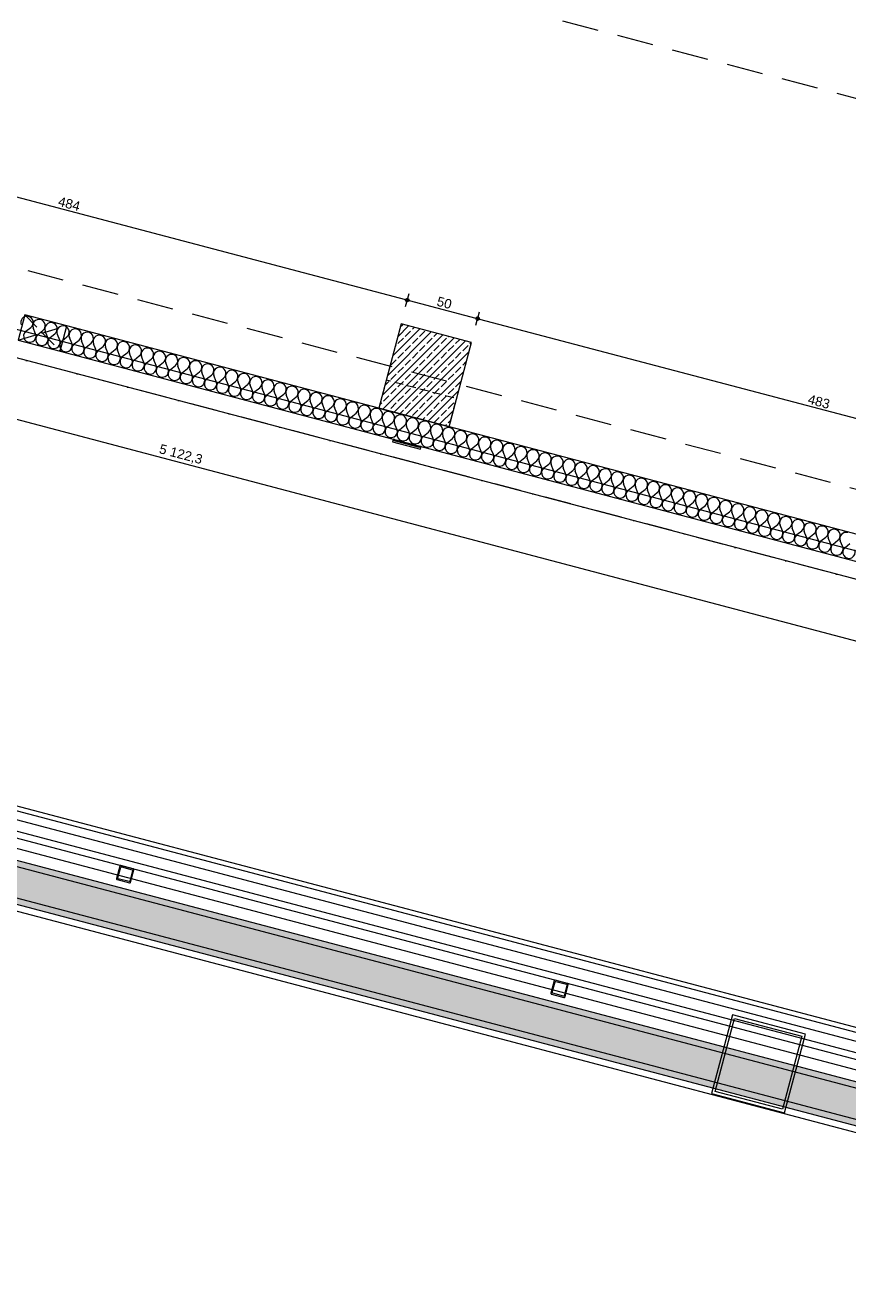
# Model space of a CAD drawing. Header units: millimetres. Extents: x -176817 to 18864955, y -12996033 to 201123.
# Tile 25 of 256: x 55670 to 61328, y 12862 to 21569. Entities that reach past the tile are written whole.
import ezdxf
from ezdxf.enums import TextEntityAlignment as Align

# ---------------------------------------------------------------- set-up
doc = ezdxf.new("R2010")
doc.units = ezdxf.units.MM
doc.header["$MEASUREMENT"] = 0
for name, pattern in [('Krawędzie ukryte', [170, 120, -50]), ('Kropki i Kreski', [360, 180, -90, 0, -90]), ('Przerywana długa', [390, 250, -140]), ('Przerywana gęsta', [90, 60, -30])]:
    doc.linetypes.add(name, pattern=pattern)
for name, color, linetype in [('213-A Wymiarowanie wewnętrzne', 7, 'Continuous'), ('231-A Ściany zewnętrzne', 7, 'Continuous'), ('291-A Obróbka blacharska', 7, 'Continuous'), ('292-PPOŻ - Linie', 7, 'Continuous'), ('410-K Osie', 7, 'Continuous'), ('440-K Słupy', 7, 'Continuous'), ('822-IST-Brama zachodnia belki', 7, 'Continuous'), ('822-IST-Brama zachodnia słupy', 7, 'Continuous')]:
    doc.layers.add(name, color=color, linetype=linetype)
doc.styles.add('STYL_AUTOMATYCZNY_4', font='arial.ttf')
doc.styles.add('STYL_AUTOMATYCZNY_8', font='ARIALN.TTF')
doc.dimstyles.new('STYL_AUTOMATYCZNY__2', dxfattribs={"dimtxt": 64.999998, "dimasz": 47.5, "dimexe": 0.18, "dimexo": 0.0625, "dimgap": 0, "dimtad": 1, "dimdec": 1, "dimlfac": 0.1, "dimzin": 0, "dimdsep": 46, "dimtxsty": 'STYL_AUTOMATYCZNY_4', "dimblk": 'ARROWHEAD_11', "dimblk1": 'ARROWHEAD_11', "dimblk2": 'ARROWHEAD_11', "dimcen": 0.09, "dimclrd": 1, "dimclre": 1, "dimclrt": 1, "dimazin": 0, "dimtfac": 1, "dimtdec": 4, "dimtmove": 0, "dimatfit": 3, "dimfxl": 0, "dimtolj": 1, "dimtzin": 0, "dimarcsym": 0})
doc.dimstyles.new('STYL_AUTOMATYCZNY__3', dxfattribs={"dimtxt": 64.999998, "dimasz": 47.5, "dimexe": 0.18, "dimexo": 0.0625, "dimgap": 0, "dimtad": 1, "dimdec": 1, "dimlfac": 0.1, "dimzin": 0, "dimdsep": 46, "dimtxsty": 'STYL_AUTOMATYCZNY_4', "dimblk": 'ARROWHEAD_11', "dimblk1": 'ARROWHEAD_11', "dimblk2": 'ARROWHEAD_11', "dimcen": 0.09, "dimclrd": 30, "dimclre": 30, "dimclrt": 30, "dimazin": 0, "dimtfac": 1, "dimtdec": 4, "dimtmove": 0, "dimatfit": 3, "dimfxl": 0, "dimtolj": 1, "dimtzin": 0, "dimarcsym": 0})

# ---------------------------------------------------------------- blocks, each defined once
blk = doc.blocks.new('Strop_47_2', base_point=(58102.1, 18934))
at = {"layer": '440-K Słupy', "color": 7, "linetype": 'Przerywana gęsta', "lineweight": 0, "flags": 128}
blk.add_lwpolyline([(58102.1, 18934), (58585.6, 18806.4), (58636.6, 18999.8), (58153.1, 19127.3)], close=True, dxfattribs=at)
blk = doc.blocks.new('*X1315')
at = {"layer": '231-A Ściany zewnętrzne', "color": 7, "linetype": 'Continuous', "lineweight": 0}
for p, q in [((55674.3, 19463.8), (55708, 19490.4)), ((55740.6, 19446.3), (55724.5, 19486)), ((55757.2, 19441.9), (55790.8, 19468.5)), ((55823.5, 19424.4), (55807.4, 19464.1)), ((55840.1, 19420), (55873.7, 19446.6)), ((55906.4, 19402.5), (55890.3, 19442.3)), ((55923, 19398.2), (55956.6, 19424.8)), ((55989.3, 19380.7), (55973.2, 19420.4)), ((56005.9, 19376.3), (56039.5, 19402.9)), ((56072.2, 19358.8), (56056, 19398.5)), ((56088.7, 19354.4), (56122.3, 19381)), ((56155, 19336.9), (56138.9, 19376.6)), ((56171.6, 19332.6), (56205.2, 19359.2)), ((56237.9, 19315.1), (56221.8, 19354.8)), ((56254.5, 19310.7), (56288.1, 19337.3)), ((56320.8, 19293.2), (56304.7, 19332.9)), ((56337.4, 19288.8), (56371, 19315.4)), ((56403.7, 19271.3), (56387.5, 19311)), ((56420.2, 19267), (56453.9, 19293.5)), ((56486.5, 19249.5), (56470.4, 19289.2)), ((56503.1, 19245.1), (56536.7, 19271.7)), ((56569.4, 19227.6), (56553.3, 19267.3)), ((56586, 19223.2), (56619.6, 19249.8)), ((56652.3, 19205.7), (56636.2, 19245.4)), ((56668.9, 19201.3), (56702.5, 19227.9)), ((56735.2, 19183.9), (56719.1, 19223.6)), ((56751.7, 19179.5), (56785.4, 19206.1)), ((56818.1, 19162), (56801.9, 19201.7)), ((56834.6, 19157.6), (56868.2, 19184.2)), ((56900.9, 19140.1), (56884.8, 19179.8)), ((56917.5, 19135.7), (56951.1, 19162.3)), ((56983.8, 19118.2), (56967.7, 19158)), ((57000.4, 19113.9), (57034, 19140.5)), ((57066.7, 19096.4), (57050.6, 19136.1)), ((57083.3, 19092), (57116.9, 19118.6)), ((57149.6, 19074.5), (57133.4, 19114.2)), ((57166.1, 19070.1), (57199.7, 19096.7)), ((57232.4, 19052.6), (57216.3, 19092.3)), ((57249, 19048.3), (57282.6, 19074.9)), ((57315.3, 19030.8), (57299.2, 19070.5)), ((57331.9, 19026.4), (57365.5, 19053)), ((57398.2, 19008.9), (57382.1, 19048.6)), ((57414.8, 19004.5), (57448.4, 19031.1)), ((57481.1, 18987), (57465, 19026.7)), ((57497.6, 18982.7), (57531.3, 19009.2)), ((57563.9, 18965.2), (57547.8, 19004.9)), ((57580.5, 18960.8), (57614.1, 18987.4)), ((57646.8, 18943.3), (57630.7, 18983)), ((57663.4, 18938.9), (57697, 18965.5)), ((57729.7, 18921.4), (57713.6, 18961.1)), ((57746.3, 18917), (57779.9, 18943.6)), ((57812.6, 18899.6), (57796.5, 18939.3)), ((57829.2, 18895.2), (57862.8, 18921.8)), ((57895.5, 18877.7), (57879.3, 18917.4)), ((57912, 18873.3), (57945.6, 18899.9)), ((57978.3, 18855.8), (57962.2, 18895.5)), ((57994.9, 18851.4), (58028.5, 18878)), ((58061.2, 18833.9), (58045.1, 18873.7)), ((58077.8, 18829.6), (58111.4, 18856.2)), ((58144.1, 18812.1), (58128, 18851.8)), ((58160.7, 18807.7), (58194.3, 18834.3)), ((58227, 18790.2), (58210.9, 18829.9)), ((58243.5, 18785.8), (58277.2, 18812.4)), ((58309.8, 18768.3), (58293.7, 18808)), ((58326.4, 18764), (58360, 18790.6)), ((58392.7, 18746.5), (58376.6, 18786.2)), ((58409.3, 18742.1), (58442.9, 18768.7)), ((58475.6, 18724.6), (58459.5, 18764.3)), ((58492.2, 18720.2), (58525.8, 18746.8)), ((58558.5, 18702.7), (58542.4, 18742.4)), ((58575.1, 18698.4), (58608.7, 18724.9)), ((58641.4, 18680.9), (58625.2, 18720.6)), ((58657.9, 18676.5), (58691.5, 18703.1)), ((58724.2, 18659), (58708.1, 18698.7)), ((58740.8, 18654.6), (58774.4, 18681.2)), ((58807.1, 18637.1), (58791, 18676.8)), ((58823.7, 18632.7), (58857.3, 18659.3)), ((58890, 18615.3), (58873.9, 18655)), ((58906.6, 18610.9), (58940.2, 18637.5)), ((58972.9, 18593.4), (58956.8, 18633.1)), ((58989.4, 18589), (59023.1, 18615.6)), ((59055.7, 18571.5), (59039.6, 18611.2)), ((59072.3, 18567.1), (59105.9, 18593.7)), ((59138.6, 18549.6), (59122.5, 18589.4)), ((59155.2, 18545.3), (59188.8, 18571.9)), ((59221.5, 18527.8), (59205.4, 18567.5)), ((59238.1, 18523.4), (59271.7, 18550)), ((59304.4, 18505.9), (59288.3, 18545.6)), ((59321, 18501.5), (59354.6, 18528.1)), ((59387.3, 18484), (59371.1, 18523.7)), ((59403.8, 18479.7), (59437.4, 18506.3)), ((59470.1, 18462.2), (59454, 18501.9)), ((59486.7, 18457.8), (59520.3, 18484.4)), ((59553, 18440.3), (59536.9, 18480)), ((59569.6, 18435.9), (59603.2, 18462.5)), ((59635.9, 18418.4), (59619.8, 18458.1)), ((59652.5, 18414.1), (59686.1, 18440.6)), ((59718.8, 18396.6), (59702.6, 18436.3)), ((59735.3, 18392.2), (59768.9, 18418.8)), ((59801.6, 18374.7), (59785.5, 18414.4)), ((59818.2, 18370.3), (59851.8, 18396.9)), ((59884.5, 18352.8), (59868.4, 18392.5)), ((59901.1, 18348.4), (59934.7, 18375)), ((59967.4, 18330.9), (59951.3, 18370.7)), ((59984, 18326.6), (60017.6, 18353.2)), ((60050.3, 18309.1), (60034.2, 18348.8)), ((60066.8, 18304.7), (60100.5, 18331.3)), ((60133.2, 18287.2), (60117, 18326.9)), ((60149.7, 18282.8), (60183.3, 18309.4)), ((60216, 18265.3), (60199.9, 18305.1)), ((60232.6, 18261), (60266.2, 18287.6)), ((60298.9, 18243.5), (60282.8, 18283.2)), ((60315.5, 18239.1), (60349.1, 18265.7)), ((60381.8, 18221.6), (60365.7, 18261.3)), ((60398.4, 18217.2), (60432, 18243.8)), ((60464.7, 18199.7), (60448.5, 18239.4)), ((60481.2, 18195.4), (60514.8, 18222)), ((60547.5, 18177.9), (60531.4, 18217.6)), ((60564.1, 18173.5), (60597.7, 18200.1)), ((60630.4, 18156), (60614.3, 18195.7)), ((60647, 18151.6), (60680.6, 18178.2)), ((60713.3, 18134.1), (60697.2, 18173.8)), ((60729.9, 18129.8), (60763.5, 18156.3)), ((60796.2, 18112.3), (60780.1, 18152)), ((60812.7, 18107.9), (60846.4, 18134.5)), ((60879, 18090.4), (60862.9, 18130.1)), ((60895.6, 18086), (60929.2, 18112.6)), ((60961.9, 18068.5), (60945.8, 18108.2)), ((60978.5, 18064.1), (61012.1, 18090.7)), ((61044.8, 18046.6), (61028.7, 18086.4)), ((61061.4, 18042.3), (61095, 18068.9)), ((61127.7, 18024.8), (61111.6, 18064.5)), ((61144.3, 18020.4), (61177.9, 18047)), ((61210.6, 18002.9), (61194.4, 18042.6)), ((61227.1, 17998.5), (61260.7, 18025.1)), ((61293.4, 17981), (61277.3, 18020.8)), ((61310, 17976.7), (61343.6, 18003.3))]:
    blk.add_line(p, q, dxfattribs=at)
for centre, start, end in [((55681.4, 19524), 75.21803, 202.08793), ((55681.4, 19524), 308.34814, 75.21803), ((55764.2, 19502.1), 75.21803, 202.08793), ((55764.2, 19502.1), 308.34814, 75.21803), ((55847.1, 19480.2), 75.21803, 202.08793), ((55847.1, 19480.2), 308.34814, 75.21803), ((55700.9, 19430.2), 128.34814, 22.08793), ((55783.8, 19408.3), 128.34814, 22.08793), ((55866.7, 19386.4), 128.34814, 22.08793), ((55930, 19458.4), 75.21803, 202.08793), ((55930, 19458.4), 308.34814, 75.21803), ((56012.9, 19436.5), 75.21803, 202.08793), ((56012.9, 19436.5), 308.34814, 75.21803), ((56095.8, 19414.6), 75.21803, 202.08793), ((56095.8, 19414.6), 308.34814, 75.21803), ((56178.6, 19392.8), 75.21803, 202.08793), ((56178.6, 19392.8), 308.34814, 75.21803), ((55949.6, 19364.6), 128.34814, 22.08793), ((56032.4, 19342.7), 128.34814, 22.08793), ((56115.3, 19320.8), 128.34814, 22.08793), ((56198.2, 19299), 128.34814, 22.08793), ((56261.5, 19370.9), 75.21803, 202.08793), ((56261.5, 19370.9), 308.34814, 75.21803), ((56344.4, 19349), 75.21803, 202.08793), ((56344.4, 19349), 308.34814, 75.21803), ((56427.3, 19327.2), 75.21803, 202.08793), ((56427.3, 19327.2), 308.34814, 75.21803), ((56510.1, 19305.3), 75.21803, 202.08793), ((56510.1, 19305.3), 308.34814, 75.21803), ((56281.1, 19277.1), 128.34814, 22.08793), ((56364, 19255.2), 128.34814, 22.08793), ((56446.8, 19233.3), 128.34814, 22.08793), ((56529.7, 19211.5), 128.34814, 22.08793), ((56593, 19283.4), 75.21803, 202.08793), ((56593, 19283.4), 308.34814, 75.21803), ((56675.9, 19261.5), 75.21803, 202.08793), ((56675.9, 19261.5), 308.34814, 75.21803), ((56758.8, 19239.7), 75.21803, 202.08793), ((56758.8, 19239.7), 308.34814, 75.21803), ((56841.6, 19217.8), 75.21803, 202.08793), ((56841.6, 19217.8), 308.34814, 75.21803), ((56612.6, 19189.6), 128.34814, 22.08793), ((56695.5, 19167.7), 128.34814, 22.08793), ((56778.3, 19145.9), 128.34814, 22.08793), ((56861.2, 19124), 128.34814, 22.08793), ((56924.5, 19195.9), 75.21803, 202.08793), ((56924.5, 19195.9), 308.34814, 75.21803), ((57007.4, 19174.1), 75.21803, 202.08793), ((57007.4, 19174.1), 308.34814, 75.21803), ((57090.3, 19152.2), 75.21803, 202.08793), ((57090.3, 19152.2), 308.34814, 75.21803), ((57173.2, 19130.3), 75.21803, 202.08793), ((57173.2, 19130.3), 308.34814, 75.21803), ((56944.1, 19102.1), 128.34814, 22.08793), ((57027, 19080.3), 128.34814, 22.08793), ((57109.9, 19058.4), 128.34814, 22.08793), ((57192.7, 19036.5), 128.34814, 22.08793), ((57256, 19108.5), 75.21803, 202.08793), ((57256, 19108.5), 308.34814, 75.21803), ((57338.9, 19086.6), 75.21803, 202.08793), ((57338.9, 19086.6), 308.34814, 75.21803), ((57421.8, 19064.7), 75.21803, 202.08793), ((57421.8, 19064.7), 308.34814, 75.21803), ((57504.7, 19042.9), 75.21803, 202.08793), ((57504.7, 19042.9), 308.34814, 75.21803), ((57275.6, 19014.7), 128.34814, 22.08793), ((57358.5, 18992.8), 128.34814, 22.08793), ((57441.4, 18970.9), 128.34814, 22.08793), ((57524.2, 18949), 128.34814, 22.08793), ((57587.5, 19021), 75.21803, 202.08793), ((57587.5, 19021), 308.34814, 75.21803), ((57670.4, 18999.1), 75.21803, 202.08793), ((57670.4, 18999.1), 308.34814, 75.21803), ((57753.3, 18977.2), 75.21803, 202.08793), ((57753.3, 18977.2), 308.34814, 75.21803), ((57836.2, 18955.4), 75.21803, 202.08793), ((57836.2, 18955.4), 308.34814, 75.21803), ((57607.1, 18927.2), 128.34814, 22.08793), ((57690, 18905.3), 128.34814, 22.08793), ((57772.9, 18883.4), 128.34814, 22.08793), ((57855.7, 18861.6), 128.34814, 22.08793), ((57919.1, 18933.5), 75.21803, 202.08793), ((57919.1, 18933.5), 308.34814, 75.21803), ((58001.9, 18911.6), 75.21803, 202.08793), ((58001.9, 18911.6), 308.34814, 75.21803), ((58084.8, 18889.8), 75.21803, 202.08793), ((58084.8, 18889.8), 308.34814, 75.21803), ((58167.7, 18867.9), 75.21803, 202.08793), ((58167.7, 18867.9), 308.34814, 75.21803), ((57938.6, 18839.7), 128.34814, 22.08793), ((58021.5, 18817.8), 128.34814, 22.08793), ((58104.4, 18796), 128.34814, 22.08793), ((58187.3, 18774.1), 128.34814, 22.08793), ((58250.6, 18846), 75.21803, 202.08793), ((58250.6, 18846), 308.34814, 75.21803), ((58333.4, 18824.2), 75.21803, 202.08793), ((58333.4, 18824.2), 308.34814, 75.21803), ((58416.3, 18802.3), 75.21803, 202.08793), ((58416.3, 18802.3), 308.34814, 75.21803), ((58499.2, 18780.4), 75.21803, 202.08793), ((58499.2, 18780.4), 308.34814, 75.21803), ((58270.1, 18752.2), 128.34814, 22.08793), ((58353, 18730.4), 128.34814, 22.08793), ((58435.9, 18708.5), 128.34814, 22.08793), ((58518.8, 18686.6), 128.34814, 22.08793), ((58582.1, 18758.6), 75.21803, 202.08793), ((58582.1, 18758.6), 308.34814, 75.21803), ((58665, 18736.7), 75.21803, 202.08793), ((58665, 18736.7), 308.34814, 75.21803), ((58747.8, 18714.8), 75.21803, 202.08793), ((58747.8, 18714.8), 308.34814, 75.21803), ((58830.7, 18692.9), 75.21803, 202.08793), ((58830.7, 18692.9), 308.34814, 75.21803), ((58601.6, 18664.7), 128.34814, 22.08793), ((58684.5, 18642.9), 128.34814, 22.08793), ((58767.4, 18621), 128.34814, 22.08793), ((58850.3, 18599.1), 128.34814, 22.08793), ((58913.6, 18671.1), 75.21803, 202.08793), ((58913.6, 18671.1), 308.34814, 75.21803), ((58996.5, 18649.2), 75.21803, 202.08793), ((58996.5, 18649.2), 308.34814, 75.21803), ((59079.3, 18627.3), 75.21803, 202.08793), ((59079.3, 18627.3), 308.34814, 75.21803), ((59162.2, 18605.5), 75.21803, 202.08793), ((59162.2, 18605.5), 308.34814, 75.21803), ((58933.2, 18577.3), 128.34814, 22.08793), ((59016, 18555.4), 128.34814, 22.08793), ((59098.9, 18533.5), 128.34814, 22.08793), ((59181.8, 18511.7), 128.34814, 22.08793), ((59245.1, 18583.6), 75.21803, 202.08793), ((59245.1, 18583.6), 308.34814, 75.21803), ((59328, 18561.7), 75.21803, 202.08793), ((59328, 18561.7), 308.34814, 75.21803), ((59410.8, 18539.9), 75.21803, 202.08793), ((59410.8, 18539.9), 308.34814, 75.21803), ((59493.7, 18518), 75.21803, 202.08793), ((59493.7, 18518), 308.34814, 75.21803), ((59264.7, 18489.8), 128.34814, 22.08793), ((59347.5, 18467.9), 128.34814, 22.08793), ((59430.4, 18446.1), 128.34814, 22.08793), ((59576.6, 18496.1), 75.21803, 202.08793), ((59576.6, 18496.1), 308.34814, 75.21803), ((59659.5, 18474.3), 75.21803, 202.08793), ((59659.5, 18474.3), 308.34814, 75.21803), ((59742.4, 18452.4), 75.21803, 202.08793), ((59742.4, 18452.4), 308.34814, 75.21803), ((59825.2, 18430.5), 75.21803, 202.08793), ((59825.2, 18430.5), 308.34814, 75.21803), ((59513.3, 18424.2), 128.34814, 22.08793), ((59596.2, 18402.3), 128.34814, 22.08793), ((59679.1, 18380.4), 128.34814, 22.08793), ((59761.9, 18358.6), 128.34814, 22.08793), ((59908.1, 18408.6), 75.21803, 202.08793), ((59908.1, 18408.6), 308.34814, 75.21803), ((59991, 18386.8), 75.21803, 202.08793), ((59991, 18386.8), 308.34814, 75.21803), ((60073.9, 18364.9), 75.21803, 202.08793), ((60073.9, 18364.9), 308.34814, 75.21803), ((60156.7, 18343), 75.21803, 202.08793), ((60156.7, 18343), 308.34814, 75.21803), ((59844.8, 18336.7), 128.34814, 22.08793), ((59927.7, 18314.8), 128.34814, 22.08793), ((60010.6, 18293), 128.34814, 22.08793), ((60093.4, 18271.1), 128.34814, 22.08793), ((60239.6, 18321.2), 75.21803, 202.08793), ((60239.6, 18321.2), 308.34814, 75.21803), ((60322.5, 18299.3), 75.21803, 202.08793), ((60322.5, 18299.3), 308.34814, 75.21803), ((60405.4, 18277.4), 75.21803, 202.08793), ((60405.4, 18277.4), 308.34814, 75.21803), ((60488.3, 18255.6), 75.21803, 202.08793), ((60488.3, 18255.6), 308.34814, 75.21803), ((60176.3, 18249.2), 128.34814, 22.08793), ((60259.2, 18227.4), 128.34814, 22.08793), ((60342.1, 18205.5), 128.34814, 22.08793), ((60424.9, 18183.6), 128.34814, 22.08793), ((60571.1, 18233.7), 75.21803, 202.08793), ((60571.1, 18233.7), 308.34814, 75.21803), ((60654, 18211.8), 75.21803, 202.08793), ((60654, 18211.8), 308.34814, 75.21803), ((60736.9, 18190), 75.21803, 202.08793), ((60736.9, 18190), 308.34814, 75.21803), ((60819.8, 18168.1), 75.21803, 202.08793), ((60819.8, 18168.1), 308.34814, 75.21803), ((60507.8, 18161.7), 128.34814, 22.08793), ((60590.7, 18139.9), 128.34814, 22.08793), ((60673.6, 18118), 128.34814, 22.08793), ((60756.5, 18096.1), 128.34814, 22.08793), ((60902.6, 18146.2), 75.21803, 202.08793), ((60902.6, 18146.2), 308.34814, 75.21803), ((60985.5, 18124.3), 75.21803, 202.08793), ((60985.5, 18124.3), 308.34814, 75.21803), ((61068.4, 18102.5), 75.21803, 202.08793), ((61068.4, 18102.5), 308.34814, 75.21803), ((61151.3, 18080.6), 75.21803, 202.08793), ((61151.3, 18080.6), 308.34814, 75.21803), ((60839.3, 18074.3), 128.34814, 22.08793), ((60922.2, 18052.4), 128.34814, 22.08793), ((61005.1, 18030.5), 128.34814, 22.08793), ((61088, 18008.7), 128.34814, 22.08793), ((61234.2, 18058.7), 75.21803, 202.08793), ((61234.2, 18058.7), 308.34814, 75.21803), ((61317, 18036.9), 75.21803, 202.08793), ((61170.8, 17986.8), 128.34814, 22.08793), ((61253.7, 17964.9), 128.34814, 22.08793), ((61336.6, 17943.1), 128.34814, 22.08793)]:
    blk.add_arc(centre, 42.9, start, end, dxfattribs=at)
blk = doc.blocks.new('Ściana_166_2', base_point=(37710.1, 24314.9))
at = {"layer": '231-A Ściany zewnętrzne', "color": 7, "linetype": 'Continuous', "lineweight": 0, "flags": 128}
for points in [[(68651, 16150.4), (55955.7, 19500.3)], [(55909.8, 19326.3), (58200.8, 18721.8)], [(58210.4, 18719.2), (63354.8, 17361.7)]]:
    blk.add_lwpolyline(points, dxfattribs=at)
at = {"layer": '231-A Ściany zewnętrzne', "color": 7, "lineweight": 0}
blk.add_blockref('*X1315', (0, 0), dxfattribs=at)
blk = doc.blocks.new('Słup_31_2', base_point=(59345.9, 14939.2))
at = {"layer": '822-IST-Brama zachodnia słupy', "color": 254, "linetype": 'Continuous', "lineweight": 0, "true_color": 0xcccccc, "flags": 128}
for points in [[(59290.6, 14902.1), (59375.7, 14879.6, 0.414214), (59383.1, 14883.9), (59405.5, 14969, 0.414214), (59401.2, 14976.3), (59316.2, 14998.8, 0.414214), (59308.8, 14994.5), (59286.4, 14909.4, 0.414214)], [(59295.6, 14913.2), (59315, 14986.7, -0.414214), (59319.9, 14989.5), (59393.4, 14970.1, -0.414214), (59396.2, 14965.2), (59376.9, 14891.8, -0.414214), (59372, 14888.9), (59298.5, 14908.3, -0.414214)]]:
    blk.add_lwpolyline(points, format="xyb", close=True, dxfattribs=at)
blk = doc.blocks.new('Słup_32_2', base_point=(56357.5, 15727.8))
at = {"layer": '822-IST-Brama zachodnia słupy', "color": 254, "linetype": 'Continuous', "lineweight": 0, "true_color": 0xcccccc, "flags": 128}
for points in [[(56302.2, 15690.7), (56387.3, 15668.2, 0.414214), (56394.6, 15672.5), (56417.1, 15757.6, 0.414214), (56412.8, 15764.9), (56327.7, 15787.4, 0.414214), (56320.4, 15783.1), (56297.9, 15698, 0.414214)], [(56307.2, 15701.8), (56326.6, 15775.2, -0.414214), (56331.5, 15778.1), (56404.9, 15758.7, -0.414214), (56407.8, 15753.8), (56388.4, 15680.3, -0.414214), (56383.5, 15677.5), (56310, 15696.9, -0.414214)]]:
    blk.add_lwpolyline(points, format="xyb", close=True, dxfattribs=at)
blk = doc.blocks.new('Słup_42_2', base_point=(60714.3, 14423))
at = {"layer": '822-IST-Brama zachodnia słupy', "color": 254, "linetype": 'Continuous', "lineweight": 0, "true_color": 0xcccccc, "flags": 128}
for points in [[(60391.5, 14218.6), (60894.3, 14085.9), (61037.2, 14627.4), (60534.4, 14760.1)], [(60415.9, 14232.8), (60548.6, 14735.6), (61012.7, 14613.2), (60880, 14110.4)]]:
    blk.add_lwpolyline(points, close=True, dxfattribs=at)
blk = doc.blocks.new('Słup_318_2', base_point=(58297.4, 18696.3))
at = {"layer": '291-A Obróbka blacharska', "color": 7, "linetype": 'Continuous', "lineweight": 0, "flags": 128}
blk.add_lwpolyline([(58389, 18651.3), (58394.1, 18670.6), (58384.4, 18673.2), (58381.8, 18663.5), (58207.9, 18709.7), (58210.5, 18719.3), (58200.8, 18721.9), (58195.7, 18702.6)], close=True, dxfattribs=at)
blk = doc.blocks.new('Otwór_212_2')
at = {"layer": '231-A Ściany zewnętrzne', "color": 7, "linetype": 'Krawędzie ukryte', "lineweight": 0}
for p, q in [((55665.6, 19576.9), (55909.8, 19326.3)), ((55619.7, 19402.8), (55955.7, 19500.3))]:
    blk.add_line(p, q, dxfattribs=at)
at = {"layer": '231-A Ściany zewnętrzne', "color": 7, "linetype": 'Continuous', "lineweight": 0, "flags": 128}
for points in [[(55665.6, 19576.9), (55619.7, 19402.8)], [(55955.7, 19500.3), (55665.6, 19576.9)], [(55909.8, 19326.3), (55955.7, 19500.3)], [(55619.7, 19402.8), (55909.8, 19326.3)]]:
    blk.add_lwpolyline(points, dxfattribs=at)
blk = doc.blocks.new('Belka_31_2', base_point=(62404, -2886.1))
at = {"layer": '822-IST-Brama zachodnia belki', "linetype": 'Continuous', "lineweight": 0, "true_color": 0x666666}
for points in [[(37409.6, 20367.2), (66513.4, 12687.5), (66566.9, 12890), (37463.1, 20569.7)], [(37463.1, 20569.7), (66566.9, 12890), (66577.6, 12930.5), (37473.8, 20610.2)], [(37409.6, 20367.2), (37399, 20326.7), (66502.8, 12647), (66513.4, 12687.5)]]:
    blk.add_hatch(color=251, dxfattribs=at).paths.add_polyline_path(points)
at = {"layer": '822-IST-Brama zachodnia belki', "color": 254, "linetype": 'Continuous', "lineweight": 0, "true_color": 0xcccccc}
for p, q in [((37463.1, 20569.7), (66566.9, 12890)), ((37473.8, 20610.2), (66577.6, 12930.5)), ((37399, 20326.7), (66502.8, 12647)), ((37409.6, 20367.2), (66513.4, 12687.5))]:
    blk.add_line(p, q, dxfattribs=at)
at = {"layer": '822-IST-Brama zachodnia belki', "color": 254, "linetype": 'Continuous', "lineweight": 0, "true_color": 0xcccccc, "flags": 128}
for points in [[(66661.1, 13247), (37557.3, 20926.8)], [(66669.4, 13278.5), (37565.6, 20958.2)], [(66645.9, 13189.4), (37542.1, 20869.1)], [(66626.5, 13115.9), (37522.7, 20795.6)], [(66597.1, 13004.4), (37493.3, 20684.2)], [(66490.6, 12600.7), (37386.8, 20280.5)]]:
    blk.add_lwpolyline(points, dxfattribs=at)
blk = doc.blocks.new('Belka_32_2', base_point=(67430.3, 16162))
at = {"layer": '822-IST-Brama zachodnia belki', "color": 254, "linetype": 'Continuous', "lineweight": 0, "true_color": 0xcccccc}
for p, q in [((67430.3, 16162), (38326.5, 23841.8)), ((66614.7, 13071.3), (37510.9, 20751))]:
    blk.add_line(p, q, dxfattribs=at)
at = {"layer": '822-IST-Brama zachodnia belki', "color": 254, "linetype": 'Kropki i Kreski', "lineweight": 0, "true_color": 0xcccccc}
blk.add_line((67430.3, 16162), (38326.5, 23841.8), dxfattribs=at)
blk = doc.blocks.new('*D2952')
at = {"layer": '292-PPOŻ - Linie', "linetype": 'Continuous', "lineweight": 0}
for points in [[(31947.2, 25098.2), (31948.1, 25093.4), (31950.8, 25089.3), (31954.9, 25086.6), (31959.7, 25085.7), (31964.4, 25086.6), (31968.5, 25089.3), (31971.2, 25093.4), (31972.2, 25098.2), (31971.2, 25102.9), (31968.5, 25107), (31964.4, 25109.7), (31959.7, 25110.7), (31954.9, 25109.7), (31950.8, 25107), (31948.1, 25102.9)], [(81474.9, 12029), (81475.9, 12024.2), (81478.6, 12020.2), (81482.7, 12017.5), (81487.4, 12016.5), (81492.2, 12017.5), (81496.3, 12020.2), (81499, 12024.2), (81499.9, 12029), (81499, 12033.8), (81496.3, 12037.9), (81492.2, 12040.6), (81487.4, 12041.5), (81482.7, 12040.6), (81478.6, 12037.9), (81475.9, 12033.8)]]:
    blk.add_hatch(color=1, dxfattribs=at).paths.add_polyline_path(points)
at = {"layer": '292-PPOŻ - Linie', "color": 1, "linetype": 'Continuous', "lineweight": 0}
for p, q in [((31935.5, 25104.5), (31947.6, 25101.3)), ((31947.7, 25052.8), (31956.5, 25086.1)), ((31962.8, 25110.2), (31971.6, 25143.5)), ((31971.7, 25095), (81475.3, 12032.2)), ((81475.5, 11983.7), (81484.2, 12016.9)), ((81490.6, 12041.1), (81499.4, 12074.4)), ((81499.5, 12025.8), (81511.6, 12022.6))]:
    blk.add_line(p, q, dxfattribs=at)
for centre in [(31959.7, 25098.2), (81487.4, 12029)]:
    blk.add_circle(centre, 12.5, dxfattribs=at)
at = {"layer": '292-PPOŻ - Linie', "color": 1, "lineweight": 0, "insert": (56583.1, 18614.1), "char_height": 65, "attachment_point": 7, "rotation": 345.21803, "style": 'STYL_AUTOMATYCZNY_4'}
blk.add_mtext('\\A1;{\\pql;\\fArial|b0|i0|c238|p0;\\W1.000000;5\xa0122,3}', dxfattribs=at)
blk = doc.blocks.new('ARROWHEAD_11')
at = {"color": 0, "linetype": 'Continuous', "lineweight": 0}
blk.add_line((0, 0), (-1, 0), dxfattribs=at)
at = {"color": 0, "linetype": 'Continuous', "lineweight": 0, "const_width": 0.25, "flags": 128}
blk.add_lwpolyline([(-0.125, 0, 1), (0.125, 0, 1)], format="xyb", close=True, dxfattribs=at)
blk = doc.blocks.new('*D3133')
at = {"layer": '213-A Wymiarowanie wewnętrzne', "linetype": 'Continuous', "lineweight": 200}
for points in [[(53606.3, 20913.4), (53607.2, 20908.6), (53609.9, 20904.5), (53614, 20901.8), (53618.8, 20900.9), (53623.5, 20901.8), (53627.6, 20904.5), (53630.3, 20908.6), (53631.3, 20913.4), (53630.3, 20918.1), (53627.6, 20922.2), (53623.5, 20924.9), (53618.8, 20925.9), (53614, 20924.9), (53609.9, 20922.2), (53607.2, 20918.1)], [(58286.1, 19678.5), (58287, 19673.7), (58289.7, 19669.6), (58293.8, 19666.9), (58298.6, 19666), (58303.4, 19666.9), (58307.4, 19669.6), (58310.1, 19673.7), (58311.1, 19678.5), (58310.1, 19683.3), (58307.4, 19687.3), (58303.4, 19690), (58298.6, 19691), (58293.8, 19690), (58289.7, 19687.3), (58287, 19683.3)]]:
    blk.add_hatch(color=30, dxfattribs=at).paths.add_polyline_path(points)
at = {"layer": '213-A Wymiarowanie wewnętrzne', "color": 30, "linetype": 'Continuous', "lineweight": 0}
for p, q in [((53606.8, 20868), (53615.6, 20901.3)), ((53621.9, 20925.4), (53630.7, 20958.7)), ((53630.8, 20910.2), (58286.5, 19681.7))]:
    blk.add_line(p, q, dxfattribs=at)
blk.add_circle((53618.8, 20913.4), 12.5, dxfattribs=at)
at = {"layer": '213-A Wymiarowanie wewnętrzne', "color": 30, "lineweight": 200, "insert": (55890.1, 20327.5), "char_height": 65, "attachment_point": 7, "rotation": 345.21803, "style": 'STYL_AUTOMATYCZNY_4'}
blk.add_mtext('\\A1;{\\pql;\\fArial|b0|i0|c238|p0;\\W1.000000;484}', dxfattribs=at)
blk = doc.blocks.new('*D3134')
at = {"layer": '213-A Wymiarowanie wewnętrzne', "linetype": 'Continuous', "lineweight": 200}
for points in [[(58286.1, 19678.5), (58287, 19673.7), (58289.7, 19669.6), (58293.8, 19666.9), (58298.6, 19666), (58303.4, 19666.9), (58307.4, 19669.6), (58310.1, 19673.7), (58311.1, 19678.5), (58310.1, 19683.3), (58307.4, 19687.3), (58303.4, 19690), (58298.6, 19691), (58293.8, 19690), (58289.7, 19687.3), (58287, 19683.3)], [(58769.5, 19550.9), (58770.5, 19546.1), (58773.2, 19542.1), (58777.2, 19539.4), (58782, 19538.4), (58786.8, 19539.4), (58790.9, 19542.1), (58793.6, 19546.1), (58794.5, 19550.9), (58793.6, 19555.7), (58790.9, 19559.7), (58786.8, 19562.5), (58782, 19563.4), (58777.2, 19562.5), (58773.2, 19559.7), (58770.5, 19555.7)]]:
    blk.add_hatch(color=30, dxfattribs=at).paths.add_polyline_path(points)
at = {"layer": '213-A Wymiarowanie wewnętrzne', "color": 30, "linetype": 'Continuous', "lineweight": 0}
for p, q in [((58301.8, 19690.6), (58310.5, 19723.8)), ((58286.6, 19633.2), (58295.4, 19666.4)), ((58310.7, 19675.3), (58769.9, 19554.1))]:
    blk.add_line(p, q, dxfattribs=at)
blk.add_circle((58298.6, 19678.5), 12.5, dxfattribs=at)
at = {"layer": '213-A Wymiarowanie wewnętrzne', "color": 30, "lineweight": 200, "insert": (58495.7, 19639.9), "char_height": 65, "attachment_point": 7, "rotation": 345.21803, "style": 'STYL_AUTOMATYCZNY_4'}
blk.add_mtext('\\A1;{\\pql;\\fArial|b0|i0|c238|p0;\\W1.000000;50}', dxfattribs=at)
blk = doc.blocks.new('*D3135')
at = {"layer": '213-A Wymiarowanie wewnętrzne', "linetype": 'Continuous', "lineweight": 200}
for points in [[(58769.5, 19550.9), (58770.5, 19546.1), (58773.2, 19542.1), (58777.2, 19539.4), (58782, 19538.4), (58786.8, 19539.4), (58790.9, 19542.1), (58793.6, 19546.1), (58794.5, 19550.9), (58793.6, 19555.7), (58790.9, 19559.7), (58786.8, 19562.5), (58782, 19563.4), (58777.2, 19562.5), (58773.2, 19559.7), (58770.5, 19555.7)], [(63439.7, 18318.6), (63440.6, 18313.8), (63443.3, 18309.7), (63447.4, 18307), (63452.2, 18306.1), (63456.9, 18307), (63461, 18309.7), (63463.7, 18313.8), (63464.7, 18318.6), (63463.7, 18323.4), (63461, 18327.4), (63456.9, 18330.1), (63452.2, 18331.1), (63447.4, 18330.1), (63443.3, 18327.4), (63440.6, 18323.4)]]:
    blk.add_hatch(color=30, dxfattribs=at).paths.add_polyline_path(points)
at = {"layer": '213-A Wymiarowanie wewnętrzne', "color": 30, "linetype": 'Continuous', "lineweight": 0}
for p, q in [((58785.2, 19563), (58794, 19596.2)), ((58770.1, 19505.6), (58778.8, 19538.8)), ((58794.1, 19547.7), (63440.1, 18321.8))]:
    blk.add_line(p, q, dxfattribs=at)
blk.add_circle((58782, 19550.9), 12.5, dxfattribs=at)
at = {"layer": '213-A Wymiarowanie wewnętrzne', "color": 30, "lineweight": 200, "insert": (61048.5, 18966.3), "char_height": 65, "attachment_point": 7, "rotation": 345.21803, "style": 'STYL_AUTOMATYCZNY_4'}
blk.add_mtext('\\A1;{\\pql;\\fArial|b0|i0|c238|p0;\\W1.000000;483}', dxfattribs=at)
blk = doc.blocks.new('Słup_376_2', base_point=(58420.4, 19160.2))
at = {"layer": '440-K Słupy', "linetype": 'Continuous', "lineweight": 0, "true_color": 0x000000}
h = blk.add_hatch(dxfattribs=at)
h.set_pattern_fill('Beton_zbrojony_0002', color=18, style=0, pattern_type=2)
h.set_pattern_definition([(45, (0, 0), (-49.497475, 49.497475), []), (45, (-24.75, 24.75), (-49.497475, 49.497475), [52.5, -17.5])])
h.paths.add_polyline_path([(58255.2, 19514.1), (58102.1, 18934), (58585.6, 18806.4), (58738.7, 19386.5)])
at = {"layer": '440-K Słupy', "color": 7, "linetype": 'Continuous', "lineweight": 0, "flags": 128}
blk.add_lwpolyline([(58585.6, 18806.4), (58738.7, 19386.5), (58255.2, 19514.1), (58102.1, 18934)], dxfattribs=at)
blk = doc.blocks.new('Standardowy znacznik osi[636]_2', base_point=(14699.6, 30697))
at = {"layer": '410-K Osie', "color": 5, "linetype": 'Przerywana długa', "lineweight": 0}
blk.add_line((17600.4, 29931.6), (181485.5, -13313.5), dxfattribs=at)
at = {"layer": '410-K Osie', "color": 7, "lineweight": 0, "style": 'STYL_AUTOMATYCZNY_8'}
for tag, p in [('AC_MarkerText_1_0', (14599.8, 30777.3)), ('AC_MarkerText_1_1', (184528, -14062.5))]:
    blk.add_attdef(tag, text='', height=100, rotation=345.21803, dxfattribs=at).set_placement(p, align=Align.TOP_CENTER)
blk = doc.blocks.new('Standardowy znacznik osi[638]_2', base_point=(15363, 33211))
at = {"layer": '410-K Osie', "color": 5, "linetype": 'Przerywana długa', "lineweight": 0}
blk.add_line((18263.7, 32445.6), (78429.8, 16569.3), dxfattribs=at)
at = {"layer": '410-K Osie', "color": 7, "lineweight": 0, "style": 'STYL_AUTOMATYCZNY_8'}
for tag, p in [('AC_MarkerText_1_0', (15263.2, 33291.2)), ('AC_MarkerText_1_1', (81472.4, 15820.3))]:
    blk.add_attdef(tag, text='', height=100, rotation=345.21803, dxfattribs=at).set_placement(p, align=Align.TOP_CENTER)

msp = doc.modelspace()

# ---------------------------------------------------------------- linework, layer by layer
at = {"layer": '292-PPOŻ - Linie', "color": 1, "lineweight": 0}
msp.add_lwpolyline([(24489.46, 30378.72), (32843.72, 28174.08), (32180.39, 25660.28), (81640.56, 12609.33)], dxfattribs=at)

# ---------------------------------------------------------------- block references
at = {"layer": '231-A Ściany zewnętrzne', "color": 7, "lineweight": 0}
msp.add_blockref('Ściana_166_2', (37710.12, 24314.89), dxfattribs=at)
at = {"layer": '231-A Ściany zewnętrzne', "color": 7, "linetype": 'Continuous', "lineweight": 0}
msp.add_blockref('Otwór_212_2', (0, 0), dxfattribs=at)
at = {"layer": '291-A Obróbka blacharska', "color": 7, "lineweight": 0}
msp.add_blockref('Słup_318_2', (58297.43, 18696.26), dxfattribs=at)
at = {"layer": '410-K Osie', "color": 5, "linetype": 'Continuous', "lineweight": 0}
for name, p in [('Standardowy znacznik osi[638]_2', (15363.01, 33210.99)), ('Standardowy znacznik osi[636]_2', (14699.64, 30697.04))]:
    msp.add_blockref(name, p, dxfattribs=at)
at = {"layer": '440-K Słupy', "color": 7, "lineweight": 0}
msp.add_blockref('Słup_376_2', (58420.38, 19160.25), dxfattribs=at)
at = {"layer": '440-K Słupy', "color": 7, "linetype": 'Przerywana gęsta', "lineweight": 0}
msp.add_blockref('Strop_47_2', (58102.12, 18933.96), dxfattribs=at)
at = {"layer": '822-IST-Brama zachodnia belki', "color": 254, "lineweight": 0, "true_color": 0xcccccc}
for name, p in [('Belka_32_2', (67430.3, 16162.03)), ('Belka_31_2', (62403.97, -2886.12))]:
    msp.add_blockref(name, p, dxfattribs=at)
at = {"layer": '822-IST-Brama zachodnia słupy', "color": 254, "lineweight": 0, "true_color": 0xcccccc}
for name, p in [('Słup_32_2', (56357.48, 15727.79)), ('Słup_31_2', (59345.94, 14939.21)), ('Słup_42_2', (60714.32, 14422.99))]:
    msp.add_blockref(name, p, dxfattribs=at)

# ---------------------------------------------------------------- dimensions: what is measured, and where the dimension line sits
at = {"layer": '213-A Wymiarowanie wewnętrzne', "color": 30, "linetype": 'Continuous', "lineweight": 200}
for base, p1, p2, picture, middle in [((58298.57, 19678.48), (53575.39, 20748.99), (58255.2, 19514.1), '*D3133', (55970.12, 20339.95)), ((58782.03, 19550.91), (58255.2, 19514.1), (58738.65, 19386.53), '*D3134', (58551.8, 19658.71)), ((63452.15, 18318.58), (58738.65, 19386.53), (63408.78, 18154.2), '*D3135', (61128.54, 18978.78))]:
    dim = msp.add_linear_dim(base=base, p1=p1, p2=p2, angle=345.218034, dimstyle='STYL_AUTOMATYCZNY__3', dxfattribs=at)
    dim.commit()
    dim.dimension.update_dxf_attribs({"geometry": picture, "text_midpoint": middle, "dimtype": 160, "text_rotation": 345.218034})
at = {"layer": '292-PPOŻ - Linie', "color": 1, "linetype": 'Continuous', "lineweight": 0}
dim = msp.add_linear_dim(base=(81487.44, 12029.03), p1=(32094.84, 25610.46), p2=(81622.62, 12541.33), angle=345.218034, dimstyle='STYL_AUTOMATYCZNY__2', dxfattribs=at)
dim.commit()
dim.dimension.update_dxf_attribs({"geometry": '*D2952', "text_midpoint": (56732.71, 18608.23), "dimtype": 160, "text_rotation": 345.218034})

doc.saveas('drawing.dxf')
